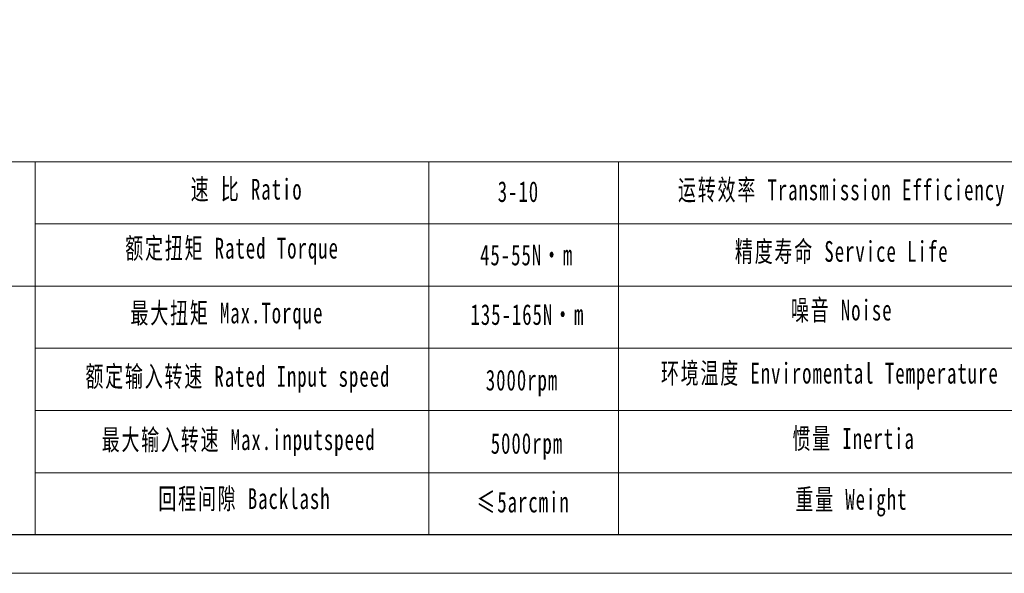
# Model space of a CAD drawing. Header units: millimetres. Extents: x 889 to 1305, y 1037 to 1331.
# Tile 2 of 10: x 960 to 1085, y 1037 to 1107. Entities that reach past the tile are written whole.
import ezdxf

# ---------------------------------------------------------------- set-up
doc = ezdxf.new("R2010")
doc.units = ezdxf.units.MM
doc.layers.get('0').update_dxf_attribs({"lineweight": 18})
doc.layers.add('SLD-0', color=7, linetype='Continuous', lineweight=18)
doc.styles.add('标准', font='txt', dxfattribs={"width": 0.667})

msp = doc.modelspace()

# ---------------------------------------------------------------- linework, layer by layer
for p, q in [((961.860969, 1088.993011), (961.860969, 1041.44461)), ((1012.049593, 1088.993011), (1012.049593, 1041.44461))]:
    msp.add_line(p, q)
at = {"layer": 'SLD-0'}
for p, q in [((925.993129, 1088.993011), (1300.271731, 1088.993011)), ((1036.231357, 1088.993011), (1036.231357, 1041.458148)), ((961.860969, 1081.060899), (1172.213233, 1081.060899)), ((925.993129, 1073.128786), (1300.271731, 1073.128786)), ((961.860969, 1065.196673), (1300.271731, 1065.196673)), ((961.860969, 1057.26456), (1300.271731, 1057.26456)), ((961.860969, 1049.332447), (1300.271731, 1049.332447))]:
    msp.add_line(p, q, dxfattribs=at)
at = {"layer": 'SLD-0', "color": 3}
msp.add_lwpolyline([(889.247993, 1036.500647), (1305.223825, 1036.500647), (1305.223825, 1330.654985), (889.247993, 1330.654985)], close=True, dxfattribs=at)
at = {"layer": 'SLD-0', "color": 3, "lineweight": 25}
msp.add_lwpolyline([(914.008459, 1041.45274), (1300.271731, 1041.45274), (1300.271731, 1325.702892), (914.008459, 1325.702892)], close=True, dxfattribs=at)

# ---------------------------------------------------------------- texts
at = {"layer": 'SLD-0', "color": 1, "char_height": 2.64403761, "attachment_point": 2, "style": '标准'}
for s, insert, width in [('\\T1.1;速 比 Ratio', (988.835846, 1086.811906), 21.60419513), ('\\pxqc;{\\T1.1;3-10}', (1023.4873, 1086.506938), 11.24189535), ('\\T1.1;运转效率 Transmission Efficiency', (1064.71063, 1086.730649), 44.93159382), ('\\T1.1;额定扭矩 Rated Torque', (986.977338, 1079.290187), 46.94416333), ('{\\T1.1;45-55N·m}', (1024.535974, 1078.423093), 21.89957082), ('\\T1.1;精度寿命 Service Life', (1064.71063, 1078.872678), 35.26810726), ('\\T1.1;最大扭矩 Max.Torque', (986.326861, 1071.02558), 31.21023797), ('{\\T1.1;135-165N·m}', (1024.629797, 1070.828275), 26.29615794), ('\\T1.1;噪音 Noise', (1064.71063, 1071.393407), 23.33085627), ('\\T1.1;额定输入转速 Rated Input speed', (987.720741, 1062.946691), 41.49380005), ('{\\T1.1;环境温度 Enviromental Temperature}', (1063.194795, 1063.346088), 98.61962981), ('\\T1.1;3000rpm', (1023.944601, 1062.465732), 18.21849146), ('\\T1.1;最大输入转速 Max.inputspeed ', (987.813667, 1054.867807), 41.73350929), ('\\T1.1;惯量 Inertia', (1066.226473, 1055.014747), 23.88690172), ('\\T1.1;5000rpm', (1024.575631, 1054.39237), 57.8140215), ('\\T1.1;回程间隙 Backlash', (988.55707, 1047.346088), 33.83931039), ('\\T1.1;≤5arcmin ', (1024.092142, 1046.908055), 20.33921726), ('\\T1.1;重量 Weight', (1065.942258, 1047.251455), 20.55952121)]:
    msp.add_mtext(s, dxfattribs=dict(at, insert=insert, width=width))

# ---------------------------------------------------------------- next in the draw order: texts
at = {"layer": 'SLD-0', "color": 1, "char_height": 2.64403761, "width": 98.61962981, "attachment_point": 2, "style": '标准', "bg_fill": 2}
for s, insert in [('{\\f宋体|b0|i0|c134|p2;\\W0.65;扭转刚性 \\fArial|b0|i0|c0|p34;Torsional Rigidity}', (1130.354526, 1086.275525)), ('{\\f宋体|b0|i0|c134|p2;容许径向力Max Radial Force}', (1129.71374, 1078.456423)), ('{\\f宋体|b0|i0|c134|p2;容许轴向力Max Axial Force}', (1129.083165, 1070.365338)), ('{\\fSimSun|b0|i0|c134|p2;\\T1.1;设计 \\fArial|b0|i0|c0|p34;Design\\fSimSun|b0|i0|c134|p2;：}', (1124.549872, 1062.505423)), ('{\\fSimSun|b0|i0|c134|p2;\\T1.1;复核 \\fArial|b0|i0|c0|p34;Recheck\\fSimSun|b0|i0|c134|p2;：}', (1125.475725, 1054.890561)), ('{\\T1.1;日期 Date：}', (1123.073094, 1047.243338))]:
    msp.add_mtext(s, dxfattribs=dict(at, insert=insert))

doc.saveas('drawing.dxf')
